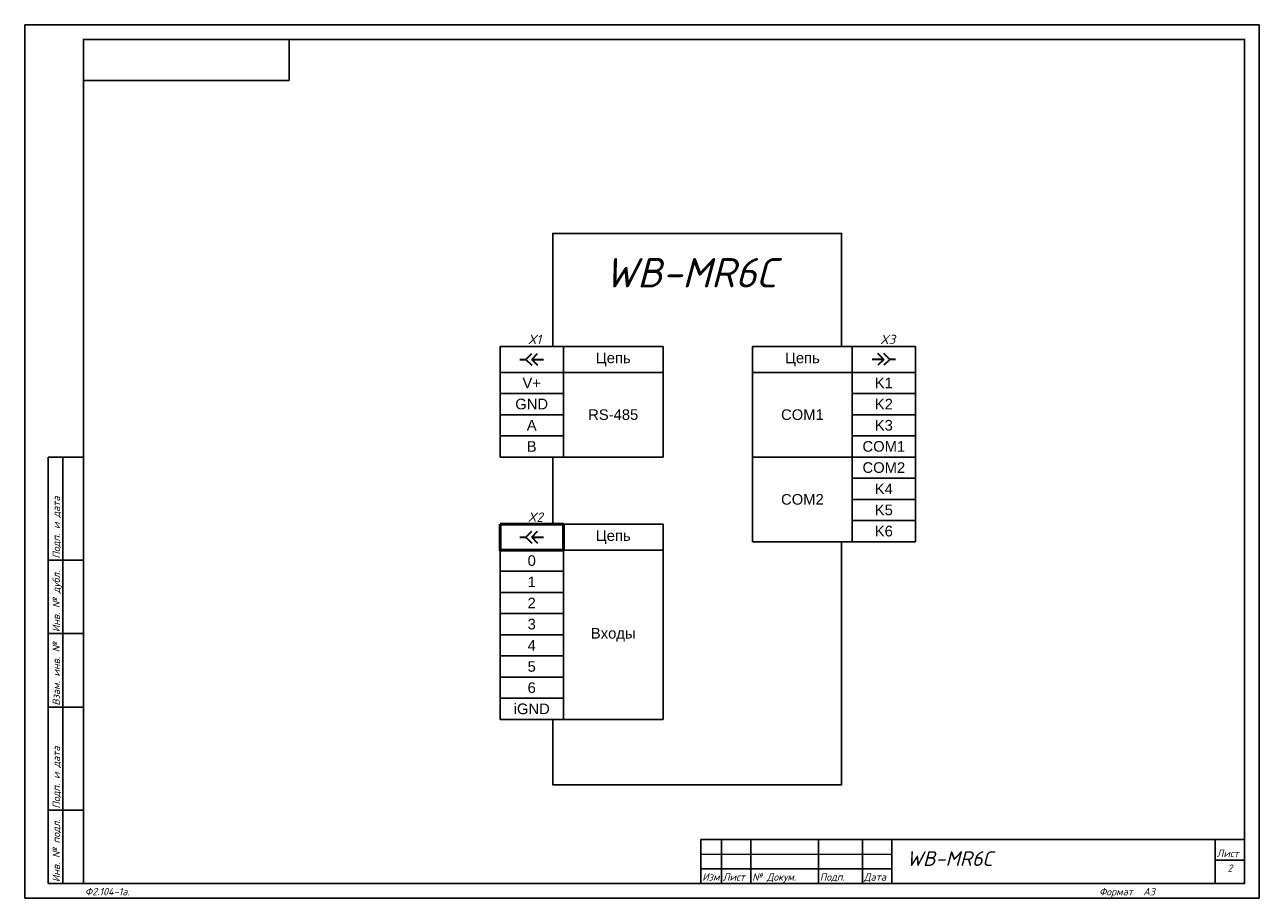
# Model space of a CAD drawing. Header units: millimetres. Extents: x 0 to 860, y 0 to 297.
# Tile 2 of 2: x 440 to 860, y 0 to 297. Entities that reach past the tile are written whole.
import ezdxf
from ezdxf.enums import TextEntityAlignment as Align

# ---------------------------------------------------------------- set-up
doc = ezdxf.new("R2010")
doc.units = ezdxf.units.MM
for name, color, linetype, lineweight in [('4', 4, 'Continuous', 15), ('ELECTRO', 7, 'Continuous', 50), ('рамка', 253, 'Continuous', 5)]:
    doc.layers.add(name, color=color, linetype=linetype, lineweight=lineweight)
doc.layers.add('Привязки', color=2, linetype='Continuous', lineweight=0, plot=False)
doc.styles.get("Standard").update_dxf_attribs({"font": 'arial.ttf'})
doc.styles.add('текст', font='isocpeui.ttf')

# ---------------------------------------------------------------- blocks, each defined once
blk = doc.blocks.new('*U15')
for p, q in [((90, 292), (90, 292)), ((90, 292), (90, 292)), ((90, 278), (90, 292)), ((90, 292), (90, 292)), ((90, 292), (90, 292)), ((90, 292), (90, 292)), ((20, 278), (90, 278)), ((20, 172), (20, 172)), ((20, 172), (20, 172)), ((20, 172), (20, 172)), ((20, 172), (20, 172)), ((20, 172), (20, 172)), ((20, 172), (20, 172)), ((20, 172), (20, 172)), ((8, 115), (8, 150)), ((8, 150), (20, 150)), ((13, 115), (13, 150)), ((8, 90), (8, 115)), ((8, 115), (20, 115)), ((13, 90), (13, 115)), ((8, 65), (8, 90)), ((8, 90), (20, 90)), ((13, 65), (13, 90)), ((8, 30), (8, 65)), ((8, 65), (20, 65)), ((13, 30), (13, 65)), ((8, 5), (8, 30)), ((8, 30), (20, 30)), ((13, 5), (13, 30)), ((230, 20), (415, 20)), ((230, 20), (230, 5)), ((237, 20), (237, 5)), ((247, 20), (247, 5)), ((270, 20), (270, 5)), ((285, 20), (285, 5)), ((295, 20), (295, 5)), ((405, 20), (405, 5)), ((415, 20), (415, 20)), ((415, 20), (415, 20)), ((405, 13), (415, 13)), ((230, 10), (295, 10)), ((20, 5), (8, 5)), ((230, 5), (295, 5)), ((415, 5), (415, 5)), ((415, 5), (415, 5)), ((415, 5), (415, 5)), ((415, 5), (415, 5)), ((415, 5), (415, 5)), ((415, 5), (415, 5)), ((415, 5), (415, 5))]:
    blk.add_line(p, q)
blk.add_lwpolyline([(20, 5), (415, 5), (415, 292), (20, 292)], close=True)
at = {"layer": '4'}
for p, q in [((230, 15), (295, 15)), ((415, 5), (415, 5)), ((415, 5), (415, 5)), ((415, 5), (415, 5)), ((415, 5), (415, 5)), ((415, 5), (415, 5)), ((415, 5), (415, 5)), ((415, 5), (415, 5)), ((415, 5), (415, 5)), ((415, 5), (415, 5))]:
    blk.add_line(p, q, dxfattribs=at)
at = {"layer": 'Привязки'}
blk.add_lwpolyline([(0, 0), (420, 0), (420, 297), (0, 297)], close=True, dxfattribs=at)
at = {"layer": 'рамка'}
blk.add_lwpolyline([(0, 297), (420, 297), (420, 0), (0, 0)], close=True, dxfattribs=at)
at = {"style": 'текст'}
for s, height, p in [('Справ. №', 0.0000208, (20, 172)), ('Перв. примен.', 0.0000208, (20, 172)), ('Подп. и дата', 2.5, (12, 115.5)), ('Инв. № дубл.', 2.5, (12, 90.5)), ('Взам. инв. №', 2.5, (12, 65.5)), ('Подп. и дата', 2.5, (12, 30.5)), ('Инв. № подл.', 2.5, (12, 5.5))]:
    blk.add_text(s, height=height, rotation=90, dxfattribs=at).set_placement(p)
for s, height, p in [('Лист', 2.5, (405.5, 14)), ('Изм.', 2.5, (230.5, 6)), ('Лист', 2.5, (237.5, 6)), ('№ Докум.', 2.5, (247.5, 6)), ('Подп.', 2.5, (270.5, 6)), ('Дата', 2.5, (285.5, 6)), ('Ф2.104-1.', 0.005, (20, 4.99)), ('Разраб.', 0.0000135, (415, 5)), ('Пров.', 0.0000135, (415, 5)), ('Т.контр.', 0.0000135, (415, 5)), ('Н.контр.', 0.0000135, (415, 5)), ('Утв.', 0.0000135, (415, 5)), ('Лит.', 0.0000135, (415, 5)), ('Масса', 0.0000135, (415, 5)), ('Масштаб', 0.0000135, (415, 5)), ('Листов', 0.0000135, (415, 5)), ('Ф2.104-1а.', 2.5, (20.5, 1)), ('Формат', 2.5, (365.5, 1)), ('А3', 2.5, (380.5, 1)), ('А4', 0.025, (419.6, 0.01)), ('А2', 0.00833, (419.87, 0)), ('А1', 0.00625, (419.9, 0)), ('А0', 0.005, (419.92, 0))]:
    blk.add_text(s, height=height, dxfattribs=at).set_placement(p)
for tag, p, height in [('27', (90, 292), 0.00000522), ('28', (90, 292), 0.00000522), ('29', (90, 292), 0.00000522), ('ИЗМ2', (230.5, 16), 2.5), ('ЛИСТИЗМ2', (237.5, 16), 2.5), ('№ДОКУМИЗМ2', (247.5, 16), 2.5), ('ПОДПИЗМ2', (270.5, 16), 2.5), ('ДАТАИЗМ2', (285.5, 16), 2.5), ('ИЗМ1', (230.5, 11), 2.5), ('ЛИСТИЗМ1', (237.5, 11), 2.5), ('№ДОКУМИЗМ1', (247.5, 11), 2.5), ('ПОДПИЗМ1', (270.5, 11), 2.5), ('ДАТАИЗМ1', (285.5, 11), 2.5), ('ОБОЗНАЧЕНИЕ', (300, 11), 5), ('РАЗРАБ', (415, 5), 0.0000135), ('ЛИСТОВ', (415, 5), 0.0000135), ('ПРОВ', (415, 5), 0.0000135), ('ТКОНТР', (415, 5), 0.0000135), ('НКОНТР', (415, 5), 0.0000135), ('УТВ', (415, 5), 0.0000135), ('10', (415, 5), 0.0000135), ('11', (415, 5), 0.0000135), ('12', (415, 5), 0.0000135), ('13', (415, 5), 0.0000135), ('ИЗМ3', (415, 5), 0.0000135), ('ЛИСТИЗМ3', (415, 5), 0.0000135), ('№ДОКУМИЗМ3', (415, 5), 0.0000135), ('ПОДПИЗМ3', (415, 5), 0.0000135), ('ДАТАИЗМ3', (415, 5), 0.0000135), ('ИЗМ4', (415, 5), 0.0000135), ('ЛИСТИЗМ4', (415, 5), 0.0000135), ('№ДОКУМИЗМ4', (415, 5), 0.0000135), ('ПОДПИЗМ4', (415, 5), 0.0000135), ('ДАТАИЗМ4', (415, 5), 0.0000135), ('ДАТАРАЗРАБ', (415, 5), 0.0000135), ('ДАТАПРОВ', (415, 5), 0.0000135), ('ДАТАТКОНТР', (415, 5), 0.0000135), ('ДАТАНКОНТР', (415, 5), 0.0000135), ('ДАТАУТВ', (415, 5), 0.0000135)]:
    blk.add_attdef(tag, p, '', height=height, dxfattribs=at)
for tag, p, height, rotation in [('ОБОЗНАЧЕНИЕ-ВЕРХ', (85, 286), 3.5, 180), ('ПРИМЕНЯЕМОСТЬ', (20, 172), 0.0000208, 90), ('СПРАВ№', (20, 172), 0.0000208, 90), ('ДАТАУЧЁТАДУБЛ', (19, 115.5), 2.5, 90), ('ИНВ№ДУБЛ', (19, 90.5), 2.5, 90), ('ВЗАМИНВ№', (19, 65.5), 2.5, 90), ('ДАТАУЧЁТА', (19, 30.5), 2.5, 90), ('ИНВ№ПОДЛ', (19, 5.5), 2.5, 90)]:
    blk.add_attdef(tag, p, '', height=height, rotation=rotation, dxfattribs=at)
blk.add_attdef('30', text='', height=0.0000625, dxfattribs=at).set_placement((415, 20), align=Align.MIDDLE)
for tag, height, p in [('ЛИСТ', 2.5, (410, 9)), ('НАИМЕНОВАНИЕ1', 0.000027, (415, 5)), ('НАИМЕНОВАНИЕ2', 0.0000189, (415, 5)), ('НАИМЕНОВАНИЕ3', 0.0000189, (415, 5)), ('НАИМЕНОВАНИЕ4', 0.0000135, (415, 5)), ('МАССА', 0.0000189, (415, 5)), ('МАСШТАБ', 0.0000189, (415, 5)), ('МАТЕРИАЛ1', 0.0000135, (415, 5)), ('МАТЕРИАЛ2', 0.0000135, (415, 5)), ('МАТЕРИАЛ3', 0.0000135, (415, 5)), ('ПРЕДПРИЯТИЕ', 0.0000189, (415, 5))]:
    blk.add_attdef(tag, text='', height=height, dxfattribs=at).set_placement(p, align=Align.CENTER)
for tag in ['ЛИТЕРА', 'ЛИТЕРА2', 'ЛИТЕРА3']:
    blk.add_attdef(tag, text='', height=0.0000135, dxfattribs=at).set_placement((415, 5), align=Align.RIGHT)
for tag in ['ИНДЕКС', 'ИНДЕКС2', 'ИНДЕКС3']:
    blk.add_attdef(tag, text='', height=0.0000135, dxfattribs=at).set_placement((415, 5), align=Align.TOP_LEFT)
blk = doc.blocks.new('*T35')
at = {"layer": 'ELECTRO', "color": 0, "linetype": 'ByBlock', "lineweight": -2, "transparency": 16777216}
for p, q in [((0, 0), (55.4, 0)), ((0, 0), (0, -66.4)), ((33.93, 0), (33.93, -66.4)), ((55.4, 0), (55.4, -66.4)), ((0, -8.8), (55.4, -8.8)), ((33.93, -16), (55.4, -16)), ((33.93, -23.2), (55.4, -23.2)), ((33.93, -30.4), (55.4, -30.4)), ((0, -37.6), (55.4, -37.6)), ((33.93, -44.8), (55.4, -44.8)), ((33.93, -52), (55.4, -52)), ((33.93, -59.2), (55.4, -59.2)), ((0, -66.4), (55.4, -66.4))]:
    blk.add_line(p, q, dxfattribs=at)
at = {"layer": 'ELECTRO', "color": 0, "transparency": 16777216, "char_height": 3.6, "attachment_point": 5}
for s, insert, width in [('Цепь', (16.97, -4.4), 31.5325), ('K1', (44.67, -12.4), 19.0656), ('COM1', (16.97, -23.2), 31.5325), ('K2', (44.67, -19.6), 19.0656), ('K3', (44.67, -26.8), 19.0656), ('COM1', (44.67, -34), 19.0656), ('COM2', (44.67, -41.2), 19.0656), ('K4', (44.67, -48.4), 19.0656), ('COM2', (16.97, -52), 31.5325), ('K5', (44.67, -55.6), 19.0656), ('K6', (44.67, -62.8), 19.0656)]:
    blk.add_mtext(s, dxfattribs=dict(at, insert=insert, width=width))
blk = doc.blocks.new('*U32')
at = {"layer": 'ELECTRO', "lineweight": 35}
for p, q in [((0, 2.5), (-2.5, 0)), ((0, 5), (0, 2.5)), ((0, 2.5), (2.5, 0)), ((0, 0), (-2.5, -2.5)), ((0, 0), (0, -5)), ((0, 0), (2.5, -2.5))]:
    blk.add_line(p, q, dxfattribs=at)
blk = doc.blocks.new('*T36')
at = {"layer": 'ELECTRO', "color": 0, "linetype": 'ByBlock', "lineweight": -2, "transparency": 16777216}
for p, q in [((0, 0), (55.46, 0)), ((0, 0), (0, -37.6)), ((21.53, 0), (21.53, -37.6)), ((55.46, 0), (55.46, -37.6)), ((0, -8.8), (55.46, -8.8)), ((0, -16), (21.53, -16)), ((0, -23.2), (21.53, -23.2)), ((0, -30.4), (21.53, -30.4)), ((0, -37.6), (55.46, -37.6))]:
    blk.add_line(p, q, dxfattribs=at)
at = {"layer": 'ELECTRO', "color": 0, "transparency": 16777216, "char_height": 3.6, "attachment_point": 5}
for s, insert, width in [('Цепь', (38.49, -4.4), 31.5325), ('V+', (10.76, -12.4), 19.1285), ('GND', (10.76, -19.6), 19.1285), ('RS-485', (38.49, -23.2), 31.5325), ('A', (10.76, -26.8), 19.1285), ('B', (10.76, -34), 19.1285)]:
    blk.add_mtext(s, dxfattribs=dict(at, insert=insert, width=width))
blk = doc.blocks.new('Socket')
at = {"layer": 'ELECTRO', "lineweight": 35}
for p, q in [((0, 2.5), (-2.5, 0)), ((0, 5), (0, 2.5)), ((0, 2.5), (2.5, 0)), ((0, 0), (-2.5, -2.5)), ((0, 0), (0, -5)), ((0, 0), (2.5, -2.5))]:
    blk.add_line(p, q, dxfattribs=at)
blk = doc.blocks.new('*T37')
at = {"layer": 'ELECTRO', "color": 0, "linetype": 'ByBlock', "lineweight": -2, "transparency": 16777216}
for p, q in [((0, 0), (55.46, 0)), ((0, 0), (0, -66.4)), ((21.53, 0), (21.53, -66.4)), ((55.46, 0), (55.46, -66.4)), ((0, -8.8), (55.46, -8.8)), ((0, -16), (21.53, -16)), ((0, -23.2), (21.53, -23.2)), ((0, -30.4), (21.53, -30.4)), ((0, -37.6), (21.53, -37.6)), ((0, -44.8), (21.53, -44.8)), ((0, -52), (21.53, -52)), ((0, -59.2), (21.53, -59.2)), ((0, -66.4), (55.46, -66.4))]:
    blk.add_line(p, q, dxfattribs=at)
at = {"layer": 'ELECTRO', "color": 0, "transparency": 16777216, "char_height": 3.6, "attachment_point": 5}
for s, insert, width in [('Цепь', (38.49, -4.4), 31.5325), ('0', (10.76, -12.4), 19.1285), ('1', (10.76, -19.6), 19.1285), ('2', (10.76, -26.8), 19.1285), ('3', (10.76, -34), 19.1285), ('Входы', (38.49, -37.6), 31.5325), ('4', (10.76, -41.2), 19.1285), ('5', (10.76, -48.4), 19.1285), ('6', (10.76, -55.6), 19.1285), ('iGND', (10.76, -62.8), 19.1285)]:
    blk.add_mtext(s, dxfattribs=dict(at, insert=insert, width=width))

msp = doc.modelspace()

# ---------------------------------------------------------------- linework, layer by layer
for points in [[(619.64, 187.48), (619.64, 226.17), (717.92, 226.17), (717.92, 187.75)], [(619.64, 127.33), (619.64, 150.15)], [(717.92, 121.35), (717.92, 38.74), (619.64, 38.74), (619.64, 60.93)]]:
    msp.add_lwpolyline(points)
at = {"layer": 'ELECTRO'}
msp.add_lwpolyline([(601.72, 127.33), (623.25, 127.33), (623.25, 118.53), (601.72, 118.53)], close=True, dxfattribs=at)

# ---------------------------------------------------------------- block references
msp.add_blockref('*U15', (440, 0.14)).add_auto_attribs({'ОБОЗНАЧЕНИЕ': 'WB-MR6С', 'ЛИСТ': '2', '10': '123'})
for name, p in [('*T36', (601.72, 187.75)), ('*T35', (687.6, 187.75)), ('*T37', (601.72, 127.33))]:
    msp.add_blockref(name, p)
at = {"layer": 'ELECTRO', "xscale": 0.8, "yscale": 0.8, "zscale": 0.8}
for name, p, rotation in [('Socket', (612.48, 183.36), 90.00064977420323), ('*U32', (732.26, 183.35), 270.0006497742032), ('Socket', (612.48, 122.93), 90.00064977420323)]:
    msp.add_blockref(name, p, dxfattribs=dict(at, rotation=rotation))

# ---------------------------------------------------------------- texts
at = {"layer": 'ELECTRO', "style": 'текст'}
msp.add_text('WB-MR6С', height=10, dxfattribs=at).set_placement((637.2, 207.82))
at = {"layer": 'ELECTRO', "char_height": 3.2, "attachment_point": 1}
for s, insert in [('{\\fISOCPEUR|b1|i1|c204|p34;X1}', (611.18, 191.75)), ('{\\fISOCPEUR|b1|i1|c204|p34;X3}', (731, 191.73)), ('{\\fISOCPEUR|b1|i1|c204|p34;X\\fISOCPEUR|b1|i1|c0|p34;2}', (611.18, 131.33))]:
    msp.add_mtext_dynamic_manual_height_columns(s, width=13.7008, gutter_width=10, heights=[0], dxfattribs=dict(at, insert=insert))

doc.saveas('drawing.dxf')
